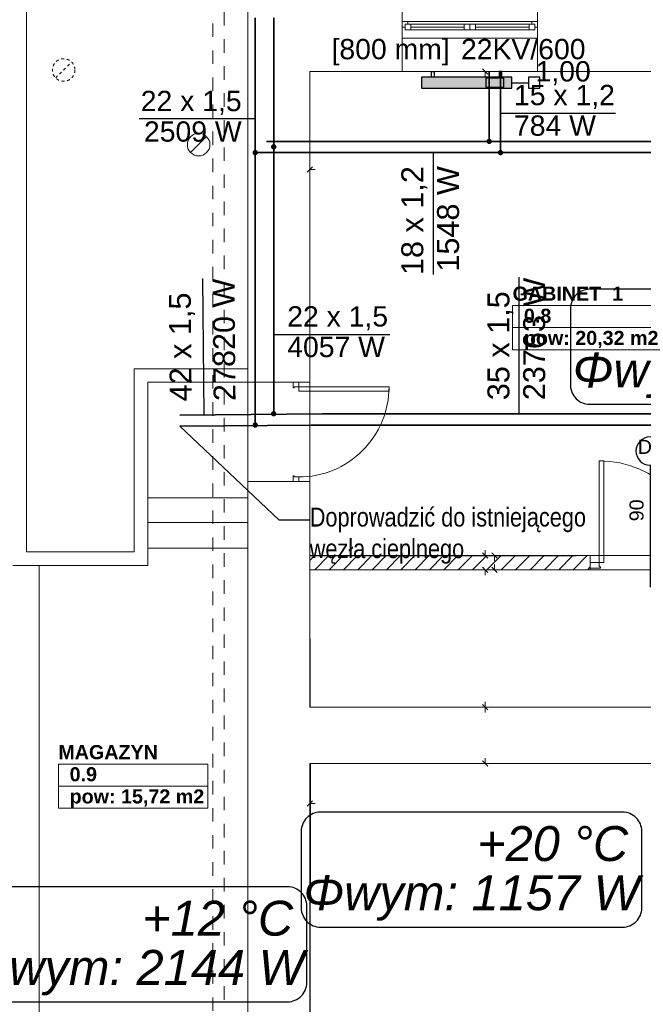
# Model space of a CAD drawing. Header units: millimetres. Extents: x 204754 to 495640, y -178579 to -98814.
# Tile 4 of 179: x 210725 to 216255, y -135313 to -126580. Entities that reach past the tile are written whole.
import ezdxf
from ezdxf import colors
from ezdxf.entities.mleader import LeaderData, LeaderLine
from ezdxf.enums import TextEntityAlignment as Align
from ezdxf.lldxf.tags import DXFTag
from ezdxf.math import Vec2, Vec3

# ---------------------------------------------------------------- set-up
doc = ezdxf.new("R2010")
doc.units = ezdxf.units.MM
doc.header["$MEASUREMENT"] = 0
doc.linetypes.add('2', pattern=[50, 25, -25])
doc.linetypes.add('Przerywana', pattern=[240, 120, -120])
doc.layers.get('0').update_dxf_attribs({"color": 252, "lineweight": 5})
for name, color, linetype in [('IS_Armatura_podłączeniowa_grz._dolnozas.', 7, 'SOLID'), ('IS_Armatura_Therm', 7, 'SOLID'), ('IS_Grzejniki_Plan_rzut', 7, 'SOLID'), ('IS_Opisy_działek_Therm', 7, 'SOLID'), ('IS_Text_Konstrukcji', 7, 'Continuous'), ('IS_Text_Odbiornikow_Therm', 7, 'Continuous')]:
    doc.layers.add(name, color=color, linetype=linetype)
for name, color, linetype, lineweight in [('IS_opisy', 7, 'Continuous', 35), ('IS_Powrót', 5, 'DASH', 35), ('IS_Text_Armatury_Therm', 7, 'Continuous', 35), ('IS_Zasilanie', 1, 'SOLID', 35), ('Nowe_! NAZWY POM', 252, 'Continuous', 5), ('Nowe_! NAZWY POM_Nr_pióra__19', 252, 'Continuous', 5), ('Nowe_220-A Ściany', 252, 'Continuous', 5), ('Nowe_220-A Ściany_Nr_pióra__112', 252, 'Continuous', 5), ('Nowe_220-A Ściany_Nr_pióra__93', 252, 'Continuous', 5), ('Nowe_820-G Rysunki Obrazki_Nr_pióra__24', 252, 'Continuous', 5), ('Nowe_Drzwi ARCHICAD_Nr_pióra__168', 252, 'Continuous', 5), ('Nowe_Metryczki pomieszczeń ARCHICADa_Nr_pióra__13', 252, 'Continuous', 5), ('Nowe_Nowe_220(1)-A Ściany zewnętrzne_Nr_pióra__103', 252, 'Continuous', 5), ('Nowe_Nowe_220(1)-A Ściany zewnętrzne_Nr_pióra__141', 252, 'Continuous', 5), ('Nowe_Nowe_220(1)-A Ściany zewnętrzne_Nr_pióra__3', 252, 'Continuous', 5), ('Nowe_Nowe_220(1)-A Ściany zewnętrzne_Nr_pióra__57', 252, 'Continuous', 5), ('Nowe_Okna ARCHICADa_Nr_pióra__112', 252, 'Continuous', 5), ('Nowe_Okna ARCHICADa_Nr_pióra__23', 252, 'Continuous', 5), ('Nowe_Okna ARCHICADa_Nr_pióra__3', 252, 'Continuous', 5), ('Nowe_Znaczniki drzwi ARCHICADa', 252, 'Continuous', 5), ('Nowe_Znaczniki drzwi ARCHICADa_Nr_pióra__111', 252, 'Continuous', 5), ('Nowe_Znaczniki drzwi ARCHICADa_Nr_pióra__141', 252, 'Continuous', 5)]:
    doc.layers.add(name, color=color, linetype=linetype, lineweight=lineweight)
doc.styles.add('GENERATED_STYLE_1', font='arial.ttf')
doc.styles.add('GENERATED_STYLE_2', font='arialbd.ttf')
doc.styles.add('Opisowy', font='arial.ttf')
tags = doc.linetypes.add('DASH', pattern=[15, 10, -5]).pattern_tags.tags
tags[6:7] = [DXFTag(74, 4), DXFTag(75, 0), DXFTag(340, '0'), DXFTag(46, 0.0), DXFTag(50, 0.0), DXFTag(44, 0.0), DXFTag(45, 0.0)]
tags[4:5] = [DXFTag(74, 4), DXFTag(75, 0), DXFTag(340, '0'), DXFTag(46, 0.0), DXFTag(50, 0.0), DXFTag(44, 0.0), DXFTag(45, 0.0)]
tags = doc.linetypes.add('SOLID', pattern=[10, 10, 0]).pattern_tags.tags
tags[6:7] = [DXFTag(74, 4), DXFTag(75, 0), DXFTag(340, '0'), DXFTag(46, 0.0), DXFTag(50, 0.0), DXFTag(44, 0.0), DXFTag(45, 0.0)]
tags[4:5] = [DXFTag(74, 4), DXFTag(75, 0), DXFTag(340, '0'), DXFTag(46, 0.0), DXFTag(50, 0.0), DXFTag(44, 0.0), DXFTag(45, 0.0)]

# ---------------------------------------------------------------- blocks, each defined once
blk = doc.blocks.new('MAGAZYN_0.9_7', base_point=(211730.8, -133280))
at = {"layer": 'Nowe_Metryczki pomieszczeń ARCHICADa_Nr_pióra__13', "color": 7, "linetype": 'Continuous', "lineweight": 13}
for p, q in [((211067.8, -133181.8), (211067.8, -133574.6)), ((211067.8, -133181.8), (212393.8, -133181.8)), ((212393.8, -133181.8), (212393.8, -133574.6)), ((211067.8, -133378.2), (212393.8, -133378.2)), ((211067.8, -133574.6), (212393.8, -133574.6))]:
    blk.add_line(p, q, dxfattribs=at)
at = {"layer": 'Nowe_Metryczki pomieszczeń ARCHICADa_Nr_pióra__13', "color": 7, "lineweight": 13, "style": 'GENERATED_STYLE_2'}
for tag, p in [('ROOM_NAME', (211067.8, -133013.9)), ('ROOM_NUMBER', (211167.8, -133210.3)), ('ROOM_CALC_AREA', (211167.8, -133406.8))]:
    blk.add_attdef(tag, text='', height=125, dxfattribs=at).set_placement(p, align=Align.TOP_LEFT)
blk = doc.blocks.new('GABINET  1_0.8_8', base_point=(215758.8, -129213.1))
at = {"layer": 'Nowe_Metryczki pomieszczeń ARCHICADa_Nr_pióra__13', "color": 7, "linetype": 'Continuous', "lineweight": 13}
for p, q in [((215095.8, -129114.9), (215095.8, -129507.8)), ((215095.8, -129114.9), (216421.8, -129114.9)), ((216421.8, -129114.9), (216421.8, -129507.8)), ((215095.8, -129311.3), (216421.8, -129311.3)), ((215095.8, -129507.8), (216421.8, -129507.8))]:
    blk.add_line(p, q, dxfattribs=at)
at = {"layer": 'Nowe_Metryczki pomieszczeń ARCHICADa_Nr_pióra__13', "color": 7, "lineweight": 13, "style": 'GENERATED_STYLE_2'}
for tag, p in [('ROOM_NAME', (215095.8, -128947.1)), ('ROOM_NUMBER', (215195.8, -129143.5)), ('ROOM_CALC_AREA', (215195.8, -129339.9))]:
    blk.add_attdef(tag, text='', height=125, dxfattribs=at).set_placement(p, align=Align.TOP_LEFT)
blk = doc.blocks.new('D Marker 11_19')
at = {"layer": 'Nowe_Znaczniki drzwi ARCHICADa_Nr_pióra__111', "color": 7, "linetype": 'Continuous', "lineweight": 25}
blk.add_line((0, 802.4), (0, -278.6), dxfattribs=at)
at = {"layer": 'Nowe_Znaczniki drzwi ARCHICADa_Nr_pióra__141', "color": 7, "linetype": 'Continuous', "lineweight": 25}
for start, end in [(0, 180), (180, 0)]:
    blk.add_arc((0, 927.4), 125, start, end, dxfattribs=at)
at = {"layer": 'Nowe_Znaczniki drzwi ARCHICADa_Nr_pióra__141', "color": 7, "lineweight": 25, "style": 'GENERATED_STYLE_1'}
for tag, rotation, p in [('AC_MarkerText_4', 90, (-19.6, 304.8)), ('AC_WIDO_B_SIZE', 90, (230.4, 209.9)), ('AC_MarkerText_1', 180, (109.1, 1075.6))]:
    blk.add_attdef(tag, text='', height=125, rotation=rotation, dxfattribs=at).set_placement(p, align=Align.BOTTOM_LEFT)
blk = doc.blocks.new('podkład 20251118')
at = {"color": 252, "linetype": 'Continuous', "lineweight": 5}
for p, q in [((214875.6, -127062.2), (214828.1, -127014.7)), ((214851.9, -127038.4), (214851.9, -127085.9)), ((213320.7, -127884.6), (213273.2, -127932.1)), ((213297, -127908.3), (213344.5, -127908.3)), ((214828.1, -131309.7), (214875.6, -131357.2)), ((214851.9, -131333.4), (214851.9, -131285.9)), ((214959.4, -131357.2), (214911.9, -131309.7)), ((214935.6, -131333.4), (214935.6, -131380.9)), ((214875.6, -131482.2), (214828.1, -131434.7)), ((214911.9, -131434.7), (214959.4, -131482.2)), ((214935.6, -131458.4), (214935.6, -131410.9)), ((214851.9, -131458.4), (214851.9, -131505.9)), ((214875.6, -132702.2), (214828.1, -132654.7)), ((214828.1, -132654.7), (214875.6, -132702.2)), ((214851.9, -132678.4), (214851.9, -132630.9)), ((214851.9, -132678.4), (214851.9, -132725.9)), ((214828.1, -133154.7), (214875.6, -133202.2)), ((214851.9, -133178.4), (214851.9, -133130.9)), ((213320.7, -133509.7), (213273.2, -133557.2)), ((213297, -133533.4), (213344.5, -133533.4))]:
    blk.add_line(p, q, dxfattribs=at)
at = {"layer": 'Nowe_! NAZWY POM_Nr_pióra__19', "color": 252, "linetype": 'Continuous', "lineweight": 5}
for p, q in [((214167, -127038.4), (213297, -127038.4)), ((213297, -127038.4), (213297, -128608.8)), ((215257, -127038.4), (214167, -127038.4)), ((215806.1, -127038.4), (215257, -127038.4)), ((216767, -127038.4), (215806.1, -127038.4)), ((213297, -128608.8), (213297, -131334.2)), ((212747, -129795.8), (211860.4, -129795.8)), ((211860.4, -129795.8), (211860.4, -131421.1)), ((212747, -131663.3), (212747, -129795.8)), ((213297, -131334.2), (215658.2, -131334.2)), ((215658.2, -131334.2), (215658.2, -131333.4)), ((215658.2, -131333.4), (218027, -131333.4)), ((210897, -131421.1), (210897, -139137.3)), ((211860.4, -131421.1), (210897, -131421.1)), ((213297, -131458.4), (213302.1, -132678.5)), ((218448, -131458.4), (213297, -131458.4)), ((212747, -139137.4), (212747, -131663.3)), ((213302.1, -132678.5), (216600.6, -132678.5)), ((213302.9, -133179.9), (213297, -137418.5)), ((216496.9, -133178.6), (213302.9, -133179.9))]:
    blk.add_line(p, q, dxfattribs=at)
at = {"layer": 'Nowe_220-A Ściany', "color": 252, "linetype": 'Continuous', "lineweight": 5}
for p, q in [((213297, -131375.2), (213338.7, -131333.4)), ((213340.9, -131458.4), (213465.9, -131333.4)), ((213468.2, -131458.4), (213593.2, -131333.4)), ((213595.5, -131458.4), (213720.5, -131333.4)), ((213722.8, -131458.4), (213847.8, -131333.4)), ((213850.1, -131458.4), (213975.1, -131333.4)), ((213977.3, -131458.4), (214102.3, -131333.4)), ((214104.6, -131458.4), (214229.6, -131333.4)), ((214231.9, -131458.4), (214356.9, -131333.4)), ((214359.2, -131458.4), (214484.2, -131333.4)), ((214486.5, -131458.4), (214611.5, -131333.4)), ((214613.7, -131458.4), (214738.7, -131333.4)), ((214741, -131458.4), (214866, -131333.4)), ((214868.3, -131458.4), (214993.3, -131333.4)), ((214995.6, -131458.4), (215120.6, -131333.4)), ((215122.9, -131458.4), (215247.9, -131333.4)), ((215250.1, -131458.4), (215375.1, -131333.4)), ((215377.4, -131458.4), (215502.4, -131333.4)), ((215504.7, -131458.4), (215629.7, -131333.4)), ((215632, -131458.4), (215757, -131333.4)), ((215759.3, -131458.4), (215784.4, -131433.3))]:
    blk.add_line(p, q, dxfattribs=at)
at = {"layer": 'Nowe_220-A Ściany_Nr_pióra__112', "color": 252, "linetype": 'Continuous', "lineweight": 5}
for p, q in [((214117, -126644.9), (214117, -126594.9)), ((215317, -126644.9), (215317, -126594.9)), ((214117, -126744.9), (214117, -126644.9)), ((215317, -126744.9), (215317, -126644.9))]:
    blk.add_line(p, q, dxfattribs=at)
at = {"layer": 'Nowe_220-A Ściany_Nr_pióra__93', "color": 252, "linetype": 'Continuous', "lineweight": 5}
for p, q in [((213149.9, -129795.9), (213134.9, -129795.9)), ((213199.9, -129795.9), (213149.9, -129795.9)), ((213259.9, -129795.9), (213199.9, -129795.9)), ((213149.9, -130675.9), (213134.9, -130675.9)), ((213199.9, -130675.9), (213149.9, -130675.9)), ((213259.9, -130675.9), (213199.9, -130675.9)), ((215784.4, -131333.4), (213297, -131333.4)), ((213297, -131333.4), (213297, -131458.4)), ((215784.4, -131333.4), (215784.4, -131393.4)), ((215784.4, -131393.4), (215784.4, -131443.4)), ((213297, -131458.4), (215784.4, -131458.4)), ((215784.4, -131443.4), (215784.4, -131458.4))]:
    blk.add_line(p, q, dxfattribs=at)
at = {"layer": 'Nowe_820-G Rysunki Obrazki_Nr_pióra__24', "color": 7, "linetype": '2', "lineweight": 15}
blk.add_line((211044.1, -127096.8), (211185.5, -126955.4), dxfattribs=at)
at = {"layer": 'Nowe_820-G Rysunki Obrazki_Nr_pióra__24', "color": 7, "linetype": 'Continuous', "lineweight": 15}
blk.add_line((212241.1, -127758.7), (212382.5, -127617.2), dxfattribs=at)
at = {"layer": 'Nowe_820-G Rysunki Obrazki_Nr_pióra__24', "color": 7, "linetype": '2', "lineweight": 15}
blk.add_circle((211114.8, -127026.1), 100, dxfattribs=at)
at = {"layer": 'Nowe_820-G Rysunki Obrazki_Nr_pióra__24', "color": 7, "linetype": 'Continuous', "lineweight": 15}
blk.add_circle((212311.8, -127688), 100, dxfattribs=at)
at = {"layer": 'Nowe_Drzwi ARCHICAD_Nr_pióra__168', "color": 252, "linetype": 'Continuous', "lineweight": 5}
for p, q in [((213149.9, -129835.9), (213149.9, -129795.9)), ((213149.9, -129795.9), (213199.9, -129795.9)), ((213199.9, -129795.9), (213149.9, -129795.9)), ((213149.9, -129845.9), (213149.9, -129835.9)), ((213159.9, -129845.9), (213149.9, -129845.9)), ((213199.9, -129835.9), (213159.9, -129835.9)), ((213159.9, -129835.9), (213159.9, -129845.9)), ((213199.9, -129795.9), (213199.9, -129835.9)), ((213199.9, -129875.9), (213199.9, -129835.9)), ((213199.9, -129835.9), (213999.9, -129835.9)), ((213999.9, -129835.9), (213999.9, -129875.9)), ((213999.9, -129875.9), (213199.9, -129875.9)), ((215864.4, -130493.4), (215904.4, -130493.4)), ((215864.4, -131393.4), (215864.4, -130493.4)), ((215904.4, -130493.4), (215904.4, -131393.4)), ((213149.9, -130635.9), (213149.9, -130625.9)), ((213149.9, -130625.9), (213159.9, -130625.9)), ((213149.9, -130675.9), (213149.9, -130635.9)), ((213159.9, -130625.9), (213159.9, -130635.9)), ((213159.9, -130635.9), (213199.9, -130635.9)), ((213199.9, -130635.9), (213199.9, -130675.9)), ((213199.9, -130675.9), (213149.9, -130675.9)), ((213199.9, -130675.9), (213149.9, -130675.9)), ((215784.4, -131443.4), (215784.4, -131393.4)), ((215784.4, -131393.4), (215864.4, -131393.4)), ((215784.4, -131393.4), (215784.4, -131443.4)), ((215864.4, -131393.4), (215864.4, -131433.4)), ((215904.4, -131393.4), (215864.4, -131393.4)), ((215864.4, -131433.4), (215874.4, -131433.4)), ((215874.4, -131433.4), (215874.4, -131443.4)), ((215864.4, -131443.4), (215784.4, -131443.4)), ((215874.4, -131443.4), (215864.4, -131443.4))]:
    blk.add_line(p, q, dxfattribs=at)
at = {"layer": 'Nowe_Drzwi ARCHICAD_Nr_pióra__168', "color": 252, "linetype": 'Continuous', "lineweight": 5, "extrusion": (0, 0, -1)}
for centre, major_axis, start_param, end_param in [((213199.9, -129835.9), (-565.7, 565.7), 2.356194, 3.926991), ((215864.4, -131393.4), (636.4, 636.4), -0.785398, 0.785398)]:
    blk.add_ellipse(centre, major_axis=major_axis, ratio=1, start_param=start_param, end_param=end_param, dxfattribs=at)
at = {"layer": 'Nowe_Nowe_220(1)-A Ściany zewnętrzne_Nr_pióra__103', "color": 252, "linetype": 'Przerywana', "lineweight": 5}
for p, q in [((212437, -139692.2), (212437, -126199.5)), ((212537, -139592.2), (212537, -126299.5))]:
    blk.add_line(p, q, dxfattribs=at)
at = {"layer": 'Nowe_Nowe_220(1)-A Ściany zewnętrzne_Nr_pióra__141', "color": 252, "linetype": 'Continuous', "lineweight": 5}
for p, q in [((212747, -130819.9), (211860.4, -130819.9)), ((212747, -131038.2), (211860.4, -131038.2)), ((212747, -131266.2), (211860.4, -131266.2))]:
    blk.add_line(p, q, dxfattribs=at)
at = {"layer": 'Nowe_Nowe_220(1)-A Ściany zewnętrzne_Nr_pióra__3', "color": 252, "linetype": 'Continuous', "lineweight": 5}
for p, q in [((210897, -139137.4), (210897, -131421.1)), ((210897, -131421.1), (211860.4, -131421.1))]:
    blk.add_line(p, q, dxfattribs=at)
at = {"layer": 'Nowe_Nowe_220(1)-A Ściany zewnętrzne_Nr_pióra__57', "color": 252, "linetype": 'Continuous', "lineweight": 5}
for p, q in [((210785.1, -123743.4), (210785.1, -131301.1)), ((212747, -139442.2), (212747, -126438.4)), ((214117, -126438.4), (214117, -127038.4)), ((215317, -126438.4), (215317, -127038.4)), ((213297, -127038.4), (220858, -127038.4)), ((213297, -132678.4), (213297, -127038.4)), ((211740.4, -131301.1), (211740.4, -129675.8)), ((211740.4, -129675.8), (212747, -129675.8)), ((211860.4, -131421.1), (211860.4, -129795.8)), ((211860.4, -129795.8), (212759.7, -129795.8)), ((213297, -129795.9), (212759.7, -129795.9)), ((213297, -130675.9), (212747, -130675.9)), ((210785.1, -131301.1), (211740.4, -131301.1)), ((210665.1, -131421.1), (211860.4, -131421.1)), ((213297, -132678.4), (218027, -132678.4)), ((213297, -138748.4), (213297, -133178.4)), ((213297, -133178.4), (220937.1, -133178.4))]:
    blk.add_line(p, q, dxfattribs=at)
at = {"layer": 'Nowe_Okna ARCHICADa_Nr_pióra__112', "color": 252, "linetype": 'Continuous', "lineweight": 5}
for p, q in [((214117, -126644.9), (214117, -126594.9)), ((214117, -126644.9), (214117, -126594.9)), ((215317, -126644.9), (215317, -126594.9)), ((215317, -126644.9), (215317, -126594.9)), ((214117, -126744.9), (214117, -126644.9)), ((215317, -126744.9), (215317, -126644.9))]:
    blk.add_line(p, q, dxfattribs=at)
at = {"layer": 'Nowe_Okna ARCHICADa_Nr_pióra__23', "color": 252, "linetype": 'Continuous', "lineweight": 5}
for p, q in [((214167, -126594.9), (214117, -126594.9)), ((214142, -126644.9), (214142, -126619.9)), ((214142, -126619.9), (214167, -126619.9)), ((214192, -126619.9), (214142, -126619.9)), ((214142, -126619.9), (214142, -126669.9)), ((214167, -126619.9), (214167, -126594.9)), ((214192, -126669.9), (214192, -126619.9)), ((214667, -126619.9), (214192, -126619.9)), ((214717, -126619.9), (214667, -126619.9)), ((214667, -126619.9), (214667, -126669.9)), ((214717, -126669.9), (214717, -126619.9)), ((214767, -126619.9), (214717, -126619.9)), ((214717, -126619.9), (214717, -126669.9)), ((214767, -126669.9), (214767, -126619.9)), ((215242, -126619.9), (214767, -126619.9)), ((215292, -126619.9), (215242, -126619.9)), ((215242, -126619.9), (215242, -126669.9)), ((215317, -126594.9), (215267, -126594.9)), ((215267, -126594.9), (215267, -126619.9)), ((215267, -126619.9), (215292, -126619.9)), ((215292, -126619.9), (215292, -126644.9)), ((215292, -126669.9), (215292, -126619.9)), ((214117, -126644.9), (214142, -126644.9)), ((214142, -126669.9), (214192, -126669.9)), ((214192, -126644.9), (214667, -126644.9)), ((214192, -126669.9), (214667, -126669.9)), ((214667, -126669.9), (214717, -126669.9)), ((214717, -126669.9), (214767, -126669.9)), ((214767, -126644.9), (215242, -126644.9)), ((214767, -126669.9), (215242, -126669.9)), ((215242, -126669.9), (215292, -126669.9)), ((215292, -126644.9), (215317, -126644.9))]:
    blk.add_line(p, q, dxfattribs=at)
at = {"layer": 'Nowe_Okna ARCHICADa_Nr_pióra__3', "color": 252, "linetype": 'Continuous', "lineweight": 5}
for p, q in [((214117, -126594.9), (215317, -126594.9)), ((214717, -126594.9), (214167, -126594.9)), ((215267, -126594.9), (214717, -126594.9)), ((214192, -126669.9), (214667, -126669.9)), ((214767, -126669.9), (215242, -126669.9)), ((214117, -126744.9), (215317, -126744.9))]:
    blk.add_line(p, q, dxfattribs=at)
at = {"layer": 'Nowe_! NAZWY POM', "color": 7, "linetype": 'Continuous', "lineweight": 13}
for name, p, values in [('GABINET  1_0.8_8', (215758.8, -129213.1), {'ROOM_NAME': 'GABINET  1', 'ROOM_NUMBER': '0.8', 'ROOM_CALC_AREA': 'pow: 20,32 m2'}), ('MAGAZYN_0.9_7', (211730.8, -133280), {'ROOM_NAME': 'MAGAZYN', 'ROOM_NUMBER': '0.9', 'ROOM_CALC_AREA': 'pow: 15,72 m2'})]:
    blk.add_blockref(name, p, dxfattribs=at).add_auto_attribs(values)
at = {"layer": 'Nowe_Znaczniki drzwi ARCHICADa', "color": 7, "linetype": 'Continuous', "lineweight": 25}
ref = blk.add_blockref('D Marker 11_19', (216314.4, -131333.4), dxfattribs=at)
ref.add_attrib('AC_MarkerText_1', 'D1', dxfattribs={"layer": 'Nowe_Znaczniki drzwi ARCHICADa_Nr_pióra__141', "color": 7, "lineweight": 25, "height": 125, "style": 'GENERATED_STYLE_1'}).set_placement((216205.2, -130468.5), align=Align.BOTTOM_LEFT)
ref.add_attrib('AC_MarkerText_4', '90', dxfattribs={"layer": 'Nowe_Znaczniki drzwi ARCHICADa_Nr_pióra__141', "color": 7, "lineweight": 25, "height": 125, "rotation": 90, "style": 'GENERATED_STYLE_1'}).set_placement((216294.7, -131028.7), align=Align.BOTTOM_LEFT)
ref.add_attrib('AC_WIDO_B_SIZE', '200', dxfattribs={"layer": 'Nowe_Znaczniki drzwi ARCHICADa_Nr_pióra__141', "color": 7, "lineweight": 25, "height": 125, "rotation": 90, "style": 'GENERATED_STYLE_1'}).set_placement((216544.7, -131123.5), align=Align.BOTTOM_LEFT)
blk = doc.blocks.new('_None')

msp = doc.modelspace()

# ---------------------------------------------------------------- hatches: boundary and pattern name
at = {"layer": 'IS_Grzejniki_Plan_rzut', "ltscale": 10}
msp.add_hatch(color=8, dxfattribs=at).paths.add_polyline_path([(215088, -127088.4), (214288, -127088.4), (214288, -127188.4), (215088, -127188.4)])
at = {"layer": 'IS_Opisy_działek_Therm'}
h = msp.add_hatch(color=1, dxfattribs=at)
edge = h.paths.add_edge_path()
edge.add_arc((212977.3, -127707.8), 24, 0, 360)
h = msp.add_hatch(color=5, dxfattribs=at)
edge = h.paths.add_edge_path()
edge.add_arc((214988, -127758.8), 24, 0, 360)
h = msp.add_hatch(color=1, dxfattribs=at)
edge = h.paths.add_edge_path()
edge.add_arc((212977.2, -130074.8), 24, 0, 360)
at = {"layer": 'IS_Powrót'}
h = msp.add_hatch(color=256, dxfattribs=at)
edge = h.paths.add_edge_path()
edge.add_arc((212813.2, -127758.8), 24, 0, 360)
h = msp.add_hatch(color=256, dxfattribs=at)
edge = h.paths.add_edge_path()
edge.add_arc((212813.2, -130174.8), 24, 0, 360)
at = {"layer": 'IS_Zasilanie'}
h = msp.add_hatch(color=256, dxfattribs=at)
edge = h.paths.add_edge_path()
edge.add_arc((214888, -127658.8), 24, 0, 360)

# ---------------------------------------------------------------- linework, layer by layer
at = {"layer": 'IS_Armatura_podłączeniowa_grz._dolnozas.', "ltscale": 10}
for p, q in [((215018, -127098.4), (214858, -127098.4)), ((214858, -127098.4), (214858, -127178.4)), ((215018, -127178.4), (215018, -127098.4)), ((215018, -127098.4), (215018, -127098.4)), ((214858, -127178.4), (215018, -127178.4))]:
    msp.add_line(p, q, dxfattribs=at)
at = {"layer": 'IS_Armatura_Therm', "ltscale": 10}
for p, q in [((215088, -127138.4), (215238, -127138.4)), ((215338, -127088.4), (215238, -127088.4)), ((215238, -127088.4), (215238, -127188.4)), ((215338, -127188.4), (215338, -127088.4)), ((215238, -127188.4), (215338, -127188.4))]:
    msp.add_line(p, q, dxfattribs=at)
at = {"layer": 'IS_Grzejniki_Plan_rzut', "ltscale": 10}
for p, q in [((214375.5, -127088.4), (214375.5, -127038.4)), ((214375.5, -127038.4), (214400.5, -127038.4)), ((214400.5, -127038.4), (214400.5, -127088.4)), ((215000.5, -127038.4), (214975.5, -127038.4)), ((214975.5, -127038.4), (214975.5, -127088.4)), ((215000.5, -127088.4), (215000.5, -127038.4)), ((215088, -127088.4), (214288, -127088.4)), ((214288, -127088.4), (214288, -127188.4)), ((215088, -127188.4), (215088, -127088.4)), ((215088, -127088.4), (215088, -127088.4)), ((214288, -127188.4), (215088, -127188.4))]:
    msp.add_line(p, q, dxfattribs=at)
at = {"layer": 'IS_Opisy_działek_Therm', "ltscale": 10}
for p, q in [((214988, -127407.5), (216008, -127407.5)), ((212813.2, -127460), (211783.2, -127460)), ((214390, -127758.8), (214390, -128838.8)), ((212359.4, -130084.4), (212348.3, -128874.5)), ((215153.7, -130074.8), (215153.7, -128864.8)), ((212977.3, -129370.8), (214007.3, -129370.8))]:
    msp.add_line(p, q, dxfattribs=at)
at = {"layer": 'IS_Powrót', "ltscale": 10}
for p, q in [((212813.2, -126562.5), (212813.2, -127758.8)), ((214988, -127038.4), (214988, -127758.8)), ((212813.2, -127758.8), (214988, -127758.8)), ((212813.2, -127758.8), (212813.2, -130174.8)), ((214988, -127758.8), (217650, -127758.8)), ((212144.7, -130186.4), (213309.5, -130174.8)), ((213309.5, -130174.8), (216339.6, -130174.8))]:
    msp.add_line(p, q, dxfattribs=at)
at = {"layer": 'IS_Text_Konstrukcji', "linetype": 'SOLID', "ltscale": 10}
for points in [[(215779.2, -129991.2), (218459.2, -129991.2, 0.414214), (218629.2, -129821.2), (218629.2, -129141.2, 0.414214), (218459.2, -128971.2), (215779.2, -128971.2, 0.414214), (215609.2, -129141.2), (215609.2, -129821.2, 0.414214), (215779.2, -129991.2)], [(213391.4, -134628.7), (216071.4, -134628.7, 0.414214), (216241.4, -134458.7), (216241.4, -133778.7, 0.414214), (216071.4, -133608.7), (213391.4, -133608.7, 0.414214), (213221.4, -133778.7), (213221.4, -134458.7, 0.414214), (213391.4, -134628.7)], [(210421, -135290.8), (213101, -135290.8, 0.414214), (213271, -135120.8), (213271, -134440.8, 0.414214), (213101, -134270.8), (210421, -134270.8, 0.414214), (210251, -134440.8), (210251, -135120.8, 0.414214), (210421, -135290.8)]]:
    msp.add_lwpolyline(points, format="xyb", dxfattribs=at)
at = {"layer": 'IS_Zasilanie', "ltscale": 10}
for p, q in [((212977.3, -126564.5), (212977.3, -127707.8)), ((214888, -127038.4), (214888, -127658.8)), ((212913.2, -127658.8), (214888, -127658.8)), ((214888, -127658.8), (217550, -127658.8)), ((212977.3, -127707.8), (212977.3, -130078.8)), ((212144.7, -130086.4), (213409.5, -130074.8)), ((213409.5, -130074.8), (216439.6, -130074.8))]:
    msp.add_line(p, q, dxfattribs=at)

# ---------------------------------------------------------------- block references
msp.add_blockref('podkład 20251118', (0, 0))

# ---------------------------------------------------------------- texts
at = {"layer": 'IS_Opisy_działek_Therm', "ltscale": 10, "char_height": 180}
for s, insert, attachment_point in [('\\fArial|b0|i0;22 x 1,5', (212693.2, -127424), 9), ('\\fArial|b0|i0;15 x 1,2', (215108, -127371.5), 7), ('\\fArial|b0|i0;2509 W', (212693.2, -127481.6), 3), ('\\fArial|b0|i0;784 W', (215108, -127429.1), 1), ('\\fArial|b0|i0;22 x 1,5', (213097.3, -129334.8), 7), ('\\fArial|b0|i0;4057 W', (213097.3, -129392.4), 1)]:
    msp.add_mtext(s, dxfattribs=dict(at, insert=insert, attachment_point=attachment_point))
at = {"layer": 'IS_Opisy_działek_Therm', "ltscale": 10, "char_height": 194.4}
for s, insert, attachment_point, rotation in [('\\fArial|b0|i0;18 x 1,2', (214339.6, -127878.8), 9, 90), ('\\fArial|b0|i0;1548 W', (214426, -127878.8), 3, 90), ('\\fArial|b0|i0;27820 W', (212444.7, -129963.7), 1, 90.5), ('\\fArial|b0|i0;23763 W', (215189.7, -129954.8), 1, 90), ('\\fArial|b0|i0;42 x 1,5', (212286.3, -129965.1), 7, 90.5), ('\\fArial|b0|i0;35 x 1,5', (215103.3, -129954.8), 7, 90)]:
    msp.add_mtext(s, dxfattribs=dict(at, insert=insert, attachment_point=attachment_point, rotation=rotation))
at = {"layer": 'IS_Text_Armatury_Therm', "linetype": 'SOLID', "ltscale": 10, "insert": (215788.6, -127161), "char_height": 180, "attachment_point": 9}
msp.add_mtext('\\fArial|b0|i0;1,00  ', dxfattribs=at)
at = {"layer": 'IS_Text_Konstrukcji', "linetype": 'SOLID', "ltscale": 10, "char_height": 309.6}
for s, insert, attachment_point in [('\\fArial|b0|i1;Φwym: 1548 W', (217119.2, -129531.6), 2), ('\\fArial|b0|i1;+20 °C', (214781.4, -134046.7), 7), ('\\fArial|b0|i1;Φwym: 1157 W', (214731.4, -134169.1), 2), ('{\\fArial|b0|i1|c238|p34;+12 °C}', (211811, -134708.8), 7), ('{\\fArial|b0|i1|c0|p34;Φ\\fArial|b0|i1|c238|p34;wym: 2144 W}', (211761, -134831.2), 2)]:
    msp.add_mtext(s, dxfattribs=dict(at, insert=insert, attachment_point=attachment_point))
at = {"layer": 'IS_Text_Odbiornikow_Therm', "linetype": 'SOLID', "ltscale": 10, "char_height": 180}
for s, insert, attachment_point in [('\\fArial|b0|i0;[800 mm]', (214538, -126750.6), 3), ('\\fArial|b0|i0;22KV/600', (214638, -126750.6), 1)]:
    msp.add_mtext(s, dxfattribs=dict(at, insert=insert, attachment_point=attachment_point))

# ---------------------------------------------------------------- leaders
at = {"layer": 'IS_opisy', "lineweight": 25}
ml = msp.add_multileader_mtext('Standard', dxfattribs=at)
ml.set_content('{\\fArial Narrow|b0|i0|c238|p34;Doprowadzić do istniejącego węzła cieplnego}', color=256, style='Opisowy')
ml.set_leader_properties()
ml.set_arrow_properties(name='NONE')
ml.build(insert=Vec2(0, 0))
ml.multileader.update_dxf_attribs({"dogleg_length": 0.1, "arrow_head_size": 8.61})
ctx = ml.context
ctx.base_point, ctx.char_height, ctx.arrow_head_size, ctx.landing_gap_size, ctx.plane_origin = Vec3(213296.1, -131015.9), 168, 8.61, 0.861, Vec3(212529.6, -132614.3)
notes = []
notes.append((ctx, [(0, (1, 1, 0), (213022.3, -131015.9), (1, 0), 273.8, [(0, [(212144.7, -130186.4)], 256, [])])]))
ctx.mtext.insert, ctx.mtext.width, ctx.mtext.defined_height, ctx.mtext.flow_direction = Vec3(213297, -130907.3), 2772.189, 3542.8, 5
for ctx, leaders in notes:
    for number, flags, end, landing, length, lines in leaders:
        leader = LeaderData()
        leader.index, (leader.has_last_leader_line, leader.has_dogleg_vector, leader.attachment_direction) = number, flags
        leader.last_leader_point, leader.dogleg_vector, leader.dogleg_length = Vec3(end), Vec3(landing), length
        for number, points, colour, breaks in lines:
            line = LeaderLine()
            line.index, line.vertices, line.color, line.breaks = number, Vec3.list(points), colors.encode_raw_color(colour), breaks
            leader.lines.append(line)
        ctx.leaders.append(leader)

doc.saveas('drawing.dxf')
